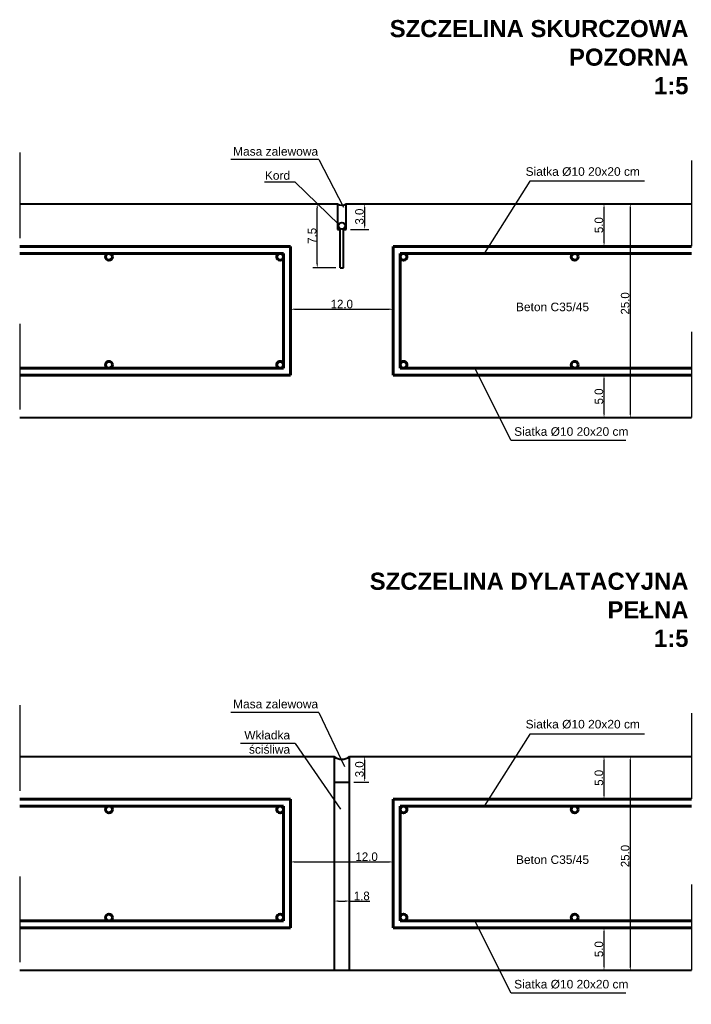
# Model space of a CAD drawing. Header units: millimetres. Extents: x 104.4 to 145.9, y 287.2 to 338.2.
# Tile 2 of 12: x 124.051 to 124.836, y 299.966 to 301.116. Entities that reach past the tile are written whole.
import ezdxf

# ---------------------------------------------------------------- set-up
doc = ezdxf.new("R2010")
doc.units = ezdxf.units.MM
doc.linetypes.add('ACAD_ISO03W100', pattern=[30, 12, -18])
doc.linetypes.add('DASHED2', pattern=[9.525, 6.35, -3.175])
doc.layers.get('0').update_dxf_attribs({"lineweight": 40})
for name, color, linetype, lineweight in [('beton', 5, 'Continuous', 60), ('opis', 7, 'Continuous', 25), ('wymiary', 5, 'Continuous', 15)]:
    doc.layers.add(name, color=color, linetype=linetype, lineweight=lineweight)
doc.layers.add('odcinaki', color=7, linetype='DASHED2')
doc.dimstyles.new('mały', dxfattribs={"dimtxt": 0.004, "dimasz": 0.002, "dimexe": 0.005, "dimexo": 0.005, "dimgap": 0.001, "dimtad": 1, "dimdec": 1, "dimlfac": 100, "dimrnd": 0.05, "dimzin": 0, "dimdsep": 46, "dimtxsty": 'Standard', "dimcen": 0.09, "dimazin": 0, "dimtfac": 1, "dimtdec": 1, "dimtofl": 0, "dimtmove": 0, "dimatfit": 3, "dimfxl": 1, "dimtolj": 1, "dimtzin": 0, "dimarcsym": 0})

# ---------------------------------------------------------------- blocks, each defined once
blk = doc.blocks.new('*D983')
at = {"layer": 'Defpoints', "color": 0, "transparency": 16777216}
for p in [(124.8339, 300.9007), (124.7649, 300.6507), (124.8339, 300.6507)]:
    blk.add_point(p, dxfattribs=at)
at = {"layer": 'wymiary', "color": 0, "lineweight": -2, "transparency": 16777216}
for p, q in [((124.8289, 300.9007), (124.7599, 300.9007)), ((124.7649, 300.8957), (124.7649, 300.6557)), ((124.8289, 300.6507), (124.7599, 300.6507))]:
    blk.add_line(p, q, dxfattribs=at)
at = {"layer": 'wymiary', "color": 0, "transparency": 16777216}
for points in [[(124.764, 300.8957), (124.7657, 300.8957), (124.7649, 300.9007)], [(124.764, 300.6557), (124.7657, 300.6557), (124.7649, 300.6507)]]:
    blk.add_solid(points, dxfattribs=at)
at = {"layer": 'wymiary', "color": 0, "transparency": 16777216, "insert": (124.7589, 300.7843), "char_height": 0.01, "attachment_point": 5, "rotation": 90}
blk.add_mtext('\\A1;25.0', dxfattribs=at)
blk = doc.blocks.new('*D984')
at = {"layer": 'Defpoints', "color": 0, "transparency": 16777216}
for p in [(124.3678, 300.7966), (124.4878, 300.7948), (124.4878, 300.7775)]:
    blk.add_point(p, dxfattribs=at)
at = {"layer": 'wymiary', "color": 0, "lineweight": -2, "transparency": 16777216}
for p, q in [((124.3678, 300.7916), (124.3678, 300.7725)), ((124.4878, 300.7898), (124.4878, 300.7725)), ((124.3728, 300.7775), (124.4828, 300.7775))]:
    blk.add_line(p, q, dxfattribs=at)
at = {"layer": 'wymiary', "color": 0, "transparency": 16777216}
for points in [[(124.3728, 300.7783), (124.3728, 300.7767), (124.3678, 300.7775)], [(124.4828, 300.7783), (124.4828, 300.7767), (124.4878, 300.7775)]]:
    blk.add_solid(points, dxfattribs=at)
at = {"layer": 'wymiary', "color": 0, "transparency": 16777216, "insert": (124.4278, 300.7835), "char_height": 0.01, "attachment_point": 5}
blk.add_mtext('\\A1;12.0', dxfattribs=at)
blk = doc.blocks.new('*D985')
at = {"layer": 'Defpoints', "color": 0, "transparency": 16777216}
for p in [(124.3991, 300.9007), (124.4228, 300.9007), (124.4258, 300.8257)]:
    blk.add_point(p, dxfattribs=at)
at = {"layer": 'wymiary', "color": 0, "lineweight": -2, "transparency": 16777216}
for p, q in [((124.4178, 300.9007), (124.3941, 300.9007)), ((124.3991, 300.8307), (124.3991, 300.8957)), ((124.4208, 300.8257), (124.3941, 300.8257))]:
    blk.add_line(p, q, dxfattribs=at)
at = {"layer": 'wymiary', "color": 0, "transparency": 16777216}
for points in [[(124.3982, 300.8957), (124.3999, 300.8957), (124.3991, 300.9007)], [(124.3982, 300.8307), (124.3999, 300.8307), (124.3991, 300.8257)]]:
    blk.add_solid(points, dxfattribs=at)
at = {"layer": 'wymiary', "color": 0, "transparency": 16777216, "insert": (124.3931, 300.8632), "char_height": 0.01, "attachment_point": 5, "rotation": 90}
blk.add_mtext('\\A1;7.5', dxfattribs=at)
blk = doc.blocks.new('*D986')
at = {"layer": 'Defpoints', "color": 0, "transparency": 16777216}
for p in [(124.4328, 300.9007), (124.4545, 300.9007), (124.4328, 300.8707)]:
    blk.add_point(p, dxfattribs=at)
at = {"layer": 'wymiary', "color": 0, "lineweight": -2, "transparency": 16777216}
for p, q in [((124.4378, 300.9007), (124.4595, 300.9007)), ((124.4545, 300.8757), (124.4545, 300.8957)), ((124.4378, 300.8707), (124.4595, 300.8707))]:
    blk.add_line(p, q, dxfattribs=at)
at = {"layer": 'wymiary', "color": 0, "transparency": 16777216}
for points in [[(124.4537, 300.8957), (124.4553, 300.8957), (124.4545, 300.9007)], [(124.4537, 300.8757), (124.4553, 300.8757), (124.4545, 300.8707)]]:
    blk.add_solid(points, dxfattribs=at)
at = {"layer": 'wymiary', "color": 0, "transparency": 16777216, "insert": (124.4485, 300.8857), "char_height": 0.01, "attachment_point": 5, "rotation": 90}
blk.add_mtext('\\A1;3.0', dxfattribs=at)
blk = doc.blocks.new('*D987')
at = {"layer": 'Defpoints', "color": 0, "transparency": 16777216}
for p in [(124.7342, 300.9007), (124.7513, 300.9007), (124.7513, 300.8507)]:
    blk.add_point(p, dxfattribs=at)
at = {"layer": 'wymiary', "color": 0, "lineweight": -2, "transparency": 16777216}
for p, q in [((124.7463, 300.9007), (124.7292, 300.9007)), ((124.7342, 300.8557), (124.7342, 300.8957)), ((124.7463, 300.8507), (124.7292, 300.8507))]:
    blk.add_line(p, q, dxfattribs=at)
at = {"layer": 'wymiary', "color": 0, "transparency": 16777216}
for points in [[(124.7334, 300.8957), (124.735, 300.8957), (124.7342, 300.9007)], [(124.7334, 300.8557), (124.735, 300.8557), (124.7342, 300.8507)]]:
    blk.add_solid(points, dxfattribs=at)
at = {"layer": 'wymiary', "color": 0, "transparency": 16777216, "insert": (124.7282, 300.8757), "char_height": 0.01, "attachment_point": 5, "rotation": 90}
blk.add_mtext('\\A1;5.0', dxfattribs=at)
blk = doc.blocks.new('*D988')
at = {"layer": 'Defpoints', "color": 0, "transparency": 16777216}
for p in [(124.7342, 300.7007), (124.7513, 300.7007), (124.7513, 300.6507)]:
    blk.add_point(p, dxfattribs=at)
at = {"layer": 'wymiary', "color": 0, "lineweight": -2, "transparency": 16777216}
for p, q in [((124.7463, 300.7007), (124.7292, 300.7007)), ((124.7342, 300.6557), (124.7342, 300.6957)), ((124.7463, 300.6507), (124.7292, 300.6507))]:
    blk.add_line(p, q, dxfattribs=at)
at = {"layer": 'wymiary', "color": 0, "transparency": 16777216}
for points in [[(124.7334, 300.6957), (124.735, 300.6957), (124.7342, 300.7007)], [(124.7334, 300.6557), (124.735, 300.6557), (124.7342, 300.6507)]]:
    blk.add_solid(points, dxfattribs=at)
at = {"layer": 'wymiary', "color": 0, "transparency": 16777216, "insert": (124.7282, 300.6757), "char_height": 0.01, "attachment_point": 5, "rotation": 90}
blk.add_mtext('\\A1;5.0', dxfattribs=at)
blk = doc.blocks.new('*D1155')
at = {"layer": 'Defpoints', "color": 0, "transparency": 16777216}
for p in [(124.8339, 300.2553), (124.7649, 300.0053), (124.8339, 300.0053)]:
    blk.add_point(p, dxfattribs=at)
at = {"layer": 'wymiary', "color": 0, "lineweight": -2, "transparency": 16777216}
for p, q in [((124.8289, 300.2553), (124.7599, 300.2553)), ((124.7649, 300.2503), (124.7649, 300.0103)), ((124.8289, 300.0053), (124.7599, 300.0053))]:
    blk.add_line(p, q, dxfattribs=at)
at = {"layer": 'wymiary', "color": 0, "transparency": 16777216}
for points in [[(124.764, 300.2503), (124.7657, 300.2503), (124.7649, 300.2553)], [(124.764, 300.0103), (124.7657, 300.0103), (124.7649, 300.0053)]]:
    blk.add_solid(points, dxfattribs=at)
at = {"layer": 'wymiary', "color": 0, "transparency": 16777216, "insert": (124.7589, 300.139), "char_height": 0.01, "attachment_point": 5, "rotation": 90}
blk.add_mtext('\\A1;25.0', dxfattribs=at)
blk = doc.blocks.new('*D1156')
at = {"layer": 'Defpoints', "color": 0, "transparency": 16777216}
for p in [(124.3678, 300.1512), (124.4878, 300.1495), (124.4878, 300.1322)]:
    blk.add_point(p, dxfattribs=at)
at = {"layer": 'wymiary', "color": 0, "lineweight": -2, "transparency": 16777216}
for p, q in [((124.3678, 300.1462), (124.3678, 300.1272)), ((124.4878, 300.1445), (124.4878, 300.1272)), ((124.3728, 300.1322), (124.4828, 300.1322))]:
    blk.add_line(p, q, dxfattribs=at)
at = {"layer": 'wymiary', "color": 0, "transparency": 16777216}
for points in [[(124.3728, 300.133), (124.3728, 300.1313), (124.3678, 300.1322)], [(124.4828, 300.133), (124.4828, 300.1313), (124.4878, 300.1322)]]:
    blk.add_solid(points, dxfattribs=at)
at = {"layer": 'wymiary', "color": 0, "transparency": 16777216, "insert": (124.4568, 300.1382), "char_height": 0.01, "attachment_point": 5}
blk.add_mtext('\\A1;12.0', dxfattribs=at)
blk = doc.blocks.new('*D1157')
at = {"layer": 'Defpoints', "color": 0, "transparency": 16777216}
for p in [(124.4368, 300.2553), (124.4545, 300.2553), (124.4368, 300.2253)]:
    blk.add_point(p, dxfattribs=at)
at = {"layer": 'wymiary', "color": 0, "lineweight": -2, "transparency": 16777216}
for p, q in [((124.4418, 300.2553), (124.4595, 300.2553)), ((124.4545, 300.2303), (124.4545, 300.2503)), ((124.4418, 300.2253), (124.4595, 300.2253))]:
    blk.add_line(p, q, dxfattribs=at)
at = {"layer": 'wymiary', "color": 0, "transparency": 16777216}
for points in [[(124.4537, 300.2503), (124.4553, 300.2503), (124.4545, 300.2553)], [(124.4537, 300.2303), (124.4553, 300.2303), (124.4545, 300.2253)]]:
    blk.add_solid(points, dxfattribs=at)
at = {"layer": 'wymiary', "color": 0, "transparency": 16777216, "insert": (124.4485, 300.2403), "char_height": 0.01, "attachment_point": 5, "rotation": 90}
blk.add_mtext('\\A1;3.0', dxfattribs=at)
blk = doc.blocks.new('*D1158')
at = {"layer": 'Defpoints', "color": 0, "transparency": 16777216}
for p in [(124.7342, 300.2553), (124.7513, 300.2553), (124.7513, 300.2053)]:
    blk.add_point(p, dxfattribs=at)
at = {"layer": 'wymiary', "color": 0, "lineweight": -2, "transparency": 16777216}
for p, q in [((124.7463, 300.2553), (124.7292, 300.2553)), ((124.7342, 300.2103), (124.7342, 300.2503)), ((124.7463, 300.2053), (124.7292, 300.2053))]:
    blk.add_line(p, q, dxfattribs=at)
at = {"layer": 'wymiary', "color": 0, "transparency": 16777216}
for points in [[(124.7334, 300.2503), (124.735, 300.2503), (124.7342, 300.2553)], [(124.7334, 300.2103), (124.735, 300.2103), (124.7342, 300.2053)]]:
    blk.add_solid(points, dxfattribs=at)
at = {"layer": 'wymiary', "color": 0, "transparency": 16777216, "insert": (124.7282, 300.2303), "char_height": 0.01, "attachment_point": 5, "rotation": 90}
blk.add_mtext('\\A1;5.0', dxfattribs=at)
blk = doc.blocks.new('*D1159')
at = {"layer": 'Defpoints', "color": 0, "transparency": 16777216}
for p in [(124.7342, 300.0553), (124.7513, 300.0553), (124.7513, 300.0053)]:
    blk.add_point(p, dxfattribs=at)
at = {"layer": 'wymiary', "color": 0, "lineweight": -2, "transparency": 16777216}
for p, q in [((124.7463, 300.0553), (124.7292, 300.0553)), ((124.7342, 300.0103), (124.7342, 300.0503)), ((124.7463, 300.0053), (124.7292, 300.0053))]:
    blk.add_line(p, q, dxfattribs=at)
at = {"layer": 'wymiary', "color": 0, "transparency": 16777216}
for points in [[(124.7334, 300.0503), (124.735, 300.0503), (124.7342, 300.0553)], [(124.7334, 300.0103), (124.735, 300.0103), (124.7342, 300.0053)]]:
    blk.add_solid(points, dxfattribs=at)
at = {"layer": 'wymiary', "color": 0, "transparency": 16777216, "insert": (124.7282, 300.0303), "char_height": 0.01, "attachment_point": 5, "rotation": 90}
blk.add_mtext('\\A1;5.0', dxfattribs=at)
blk = doc.blocks.new('*D1173')
at = {"layer": 'Defpoints', "color": 0, "transparency": 16777216}
for p in [(124.4188, 300.1128), (124.4368, 300.1128), (124.4368, 300.0864)]:
    blk.add_point(p, dxfattribs=at)
at = {"layer": 'wymiary', "color": 0, "lineweight": -2, "transparency": 16777216}
for p, q in [((124.4188, 300.1078), (124.4188, 300.0814)), ((124.4368, 300.1078), (124.4368, 300.0814)), ((124.4238, 300.0864), (124.4318, 300.0864)), ((124.4368, 300.0864), (124.4604, 300.0864))]:
    blk.add_line(p, q, dxfattribs=at)
at = {"layer": 'wymiary', "color": 0, "transparency": 16777216}
for points in [[(124.4238, 300.0873), (124.4238, 300.0856), (124.4188, 300.0864)], [(124.4318, 300.0873), (124.4318, 300.0856), (124.4368, 300.0864)]]:
    blk.add_solid(points, dxfattribs=at)
at = {"layer": 'wymiary', "color": 0, "transparency": 16777216, "insert": (124.4511, 300.0924), "char_height": 0.01, "attachment_point": 5}
blk.add_mtext('\\A1;1.8', dxfattribs=at)

msp = doc.modelspace()

# ---------------------------------------------------------------- linework, layer by layer
for p, q in [((124.0514, 300.9007), (124.4228, 300.9007)), ((124.4228, 300.9007), (124.4228, 300.8707)), ((124.4328, 300.9007), (124.8362, 300.9007)), ((124.4328, 300.8707), (124.4328, 300.9007)), ((124.4228, 300.8707), (124.4258, 300.8707)), ((124.4258, 300.8257), (124.4258, 300.8707)), ((124.4298, 300.8257), (124.4298, 300.8707)), ((124.4298, 300.8707), (124.4328, 300.8707)), ((124.4258, 300.8257), (124.4298, 300.8257)), ((124.8362, 300.6507), (124.0514, 300.6507)), ((124.0514, 300.2553), (124.4188, 300.2553)), ((124.4188, 300.2553), (124.4188, 300.0053)), ((124.4368, 300.2553), (124.8362, 300.2553)), ((124.4368, 300.0053), (124.4368, 300.2553)), ((124.4188, 300.2253), (124.4368, 300.2253)), ((124.8362, 300.0053), (124.0514, 300.0053))]:
    msp.add_line(p, q)
msp.add_circle((124.4278, 300.8748), 0.00391)
for centre, radius, start, end in [((124.4278, 300.9067), 0.00786, 230.5094, 309.4906), ((124.4278, 300.2659), 0.0139, 229.7018, 310.2982)]:
    msp.add_arc(centre, radius, start, end)
at = {"layer": 'beton'}
for p, q in [((124.0514, 300.8507), (124.3678, 300.8507)), ((124.3678, 300.8507), (124.3678, 300.7007)), ((124.4878, 300.8507), (124.4878, 300.7007)), ((124.8362, 300.8507), (124.4878, 300.8507)), ((124.0514, 300.8427), (124.3598, 300.8427)), ((124.3598, 300.8427), (124.3598, 300.7087)), ((124.4958, 300.8427), (124.4958, 300.7087)), ((124.8362, 300.8427), (124.4958, 300.8427)), ((124.0514, 300.7087), (124.3598, 300.7087)), ((124.4958, 300.7087), (124.8362, 300.7087)), ((124.0514, 300.7007), (124.3678, 300.7007)), ((124.4878, 300.7007), (124.8362, 300.7007)), ((124.0514, 300.2053), (124.3678, 300.2053)), ((124.3678, 300.2053), (124.3678, 300.0553)), ((124.4878, 300.2053), (124.4878, 300.0553)), ((124.8362, 300.2053), (124.4878, 300.2053)), ((124.0514, 300.1973), (124.3598, 300.1973)), ((124.3598, 300.1973), (124.3598, 300.0633)), ((124.4958, 300.1973), (124.4958, 300.0633)), ((124.8362, 300.1973), (124.4958, 300.1973)), ((124.0514, 300.0633), (124.3598, 300.0633)), ((124.4958, 300.0633), (124.8362, 300.0633)), ((124.0514, 300.0553), (124.3678, 300.0553)), ((124.4878, 300.0553), (124.8362, 300.0553))]:
    msp.add_line(p, q, dxfattribs=at)
for centre in [(124.1557, 300.8387), (124.3557, 300.8387), (124.4999, 300.8387), (124.6999, 300.8387), (124.1557, 300.7126), (124.3557, 300.7126), (124.4999, 300.7126), (124.6999, 300.7126), (124.1557, 300.1934), (124.3557, 300.1934), (124.4999, 300.1934), (124.6999, 300.1934), (124.1557, 300.0672), (124.3557, 300.0672), (124.4999, 300.0672), (124.6999, 300.0672)]:
    msp.add_circle(centre, 0.004, dxfattribs=at)
at = {"layer": 'odcinaki', "linetype": 'ACAD_ISO03W100', "ltscale": 0.001}
for p, q in [((124.0514, 300.9604), (124.0514, 300.6112)), ((124.8362, 300.9511), (124.8362, 300.6343)), ((124.0514, 300.315), (124.0514, 299.9659)), ((124.8362, 300.3057), (124.8362, 299.989))]:
    msp.add_line(p, q, dxfattribs=at)
at = {"layer": 'opis'}
for p, q in [((124.4008, 300.9522), (124.2981, 300.9522)), ((124.4008, 300.9522), (124.4299, 300.8968)), ((124.3733, 300.926), (124.3376, 300.926)), ((124.3733, 300.926), (124.4242, 300.8765)), ((124.6474, 300.9269), (124.5942, 300.8427)), ((124.7815, 300.9269), (124.6474, 300.9269)), ((124.6256, 300.6241), (124.5834, 300.7087)), ((124.7597, 300.6241), (124.6256, 300.6241)), ((124.4008, 300.3068), (124.2981, 300.3068)), ((124.4008, 300.3068), (124.4309, 300.2436)), ((124.3733, 300.2703), (124.3096, 300.2703)), ((124.3733, 300.2703), (124.4261, 300.1938)), ((124.6474, 300.2815), (124.5942, 300.1973)), ((124.7815, 300.2815), (124.6474, 300.2815)), ((124.6256, 299.9787), (124.5834, 300.0633)), ((124.7597, 299.9787), (124.6256, 299.9787))]:
    msp.add_line(p, q, dxfattribs=at)

# ---------------------------------------------------------------- texts
at = {"layer": 'opis', "attachment_point": 3}
for s, insert, char_height, width in [('{\\fArial|b1|i0|c238|p34;SZCZELINA SKURCZOWA \\PPOZORNA \\P1:5}', (124.8329, 301.1152), 0.02, 0.397839), ('{\\fArial|b0|i0|c238|p34;Masa zalewowa}', (124.4001, 300.9668), 0.01, 0.14646), ('{\\fArial|b0|i0|c238|p34;Kord}', (124.3674, 300.9387), 0.01, 0.14646), ('{\\fArial|b0|i0|c238|p34;Siatka %%C10 20x20 cm }', (124.7761, 300.9433), 0.01, 0.14646), ('{\\fArial|b0|i0|c238|p34;Beton C35/45}', (124.7167, 300.7852), 0.01, 0.14646), ('{\\fArial|b0|i0|c238|p34;Siatka %%C10 20x20 cm }', (124.7627, 300.6397), 0.01, 0.14646), ('{\\fArial|b1|i0|c238|p34;SZCZELINA DYLATACYJNA  \\PPEŁNA  \\P1:5}', (124.8329, 300.4699), 0.02, 0.397839), ('{\\fArial|b0|i0|c238|p34;Masa zalewowa}', (124.4001, 300.3215), 0.01, 0.14646), ('{\\fArial|b0|i0|c238|p34;Siatka %%C10 20x20 cm }', (124.7761, 300.298), 0.01, 0.14646), ('{\\fArial|b0|i0|c238|p34;Wkładka\\Pściśliwa }', (124.3674, 300.2852), 0.01, 0.14646), ('{\\fArial|b0|i0|c238|p34;Beton C35/45}', (124.7167, 300.1398), 0.01, 0.14646), ('{\\fArial|b0|i0|c238|p34;Siatka %%C10 20x20 cm }', (124.7627, 299.9944), 0.01, 0.14646)]:
    msp.add_mtext(s, dxfattribs=dict(at, insert=insert, char_height=char_height, width=width))

# ---------------------------------------------------------------- dimensions: what is measured, and where the dimension line sits
at = {"layer": 'wymiary'}
for base, p1, p2, picture, middle in [((124.3991, 300.9007), (124.4258, 300.8257), (124.4228, 300.9007), '*D985', (124.3931, 300.8632)), ((124.4545, 300.9007), (124.4328, 300.8707), (124.4328, 300.9007), '*D986', (124.4485, 300.8857)), ((124.7342, 300.9007), (124.7513, 300.8507), (124.7513, 300.9007), '*D987', (124.7282, 300.8757)), ((124.7342, 300.7007), (124.7513, 300.6507), (124.7513, 300.7007), '*D988', (124.7282, 300.6757)), ((124.4545, 300.2553), (124.4368, 300.2253), (124.4368, 300.2553), '*D1157', (124.4485, 300.2403)), ((124.7342, 300.2553), (124.7513, 300.2053), (124.7513, 300.2553), '*D1158', (124.7282, 300.2303)), ((124.7342, 300.0553), (124.7513, 300.0053), (124.7513, 300.0553), '*D1159', (124.7282, 300.0303))]:
    dim = msp.add_linear_dim(base=base, p1=p1, p2=p2, angle=90, dimstyle='mały', override={"dimtxt": 0.01, "dimasz": 0.005}, dxfattribs=at)
    dim.commit()
    dim.dimension.update_dxf_attribs({"geometry": picture, "text_midpoint": middle})
for base, p1, p2, picture, middle in [((124.7649, 300.6507), (124.8339, 300.9007), (124.8339, 300.6507), '*D983', (124.7649, 300.7843)), ((124.7649, 300.0053), (124.8339, 300.2553), (124.8339, 300.0053), '*D1155', (124.7649, 300.139))]:
    dim = msp.add_linear_dim(base=base, p1=p1, p2=p2, angle=90, dimstyle='mały', override={"dimtxt": 0.01, "dimasz": 0.005}, dxfattribs=at)
    dim.commit()
    dim.dimension.update_dxf_attribs({"geometry": picture, "text_midpoint": middle, "dimtype": 160})
for base, p1, p2, picture, middle in [((124.4878, 300.7775), (124.3678, 300.7966), (124.4878, 300.7948), '*D984', (124.4278, 300.7835)), ((124.4368, 300.0864), (124.4188, 300.1128), (124.4368, 300.1128), '*D1173', (124.4511, 300.0924))]:
    dim = msp.add_linear_dim(base=base, p1=p1, p2=p2, dimstyle='mały', override={"dimtxt": 0.01, "dimasz": 0.005}, dxfattribs=at)
    dim.commit()
    dim.dimension.update_dxf_attribs({"geometry": picture, "text_midpoint": middle})
dim = msp.add_linear_dim(base=(124.4878, 300.1322), p1=(124.3678, 300.1512), p2=(124.4878, 300.1495), dimstyle='mały', override={"dimtxt": 0.01, "dimasz": 0.005}, dxfattribs=at)
dim.commit()
dim.dimension.update_dxf_attribs({"geometry": '*D1156', "text_midpoint": (124.4568, 300.1322), "dimtype": 160})

doc.saveas('drawing.dxf')
